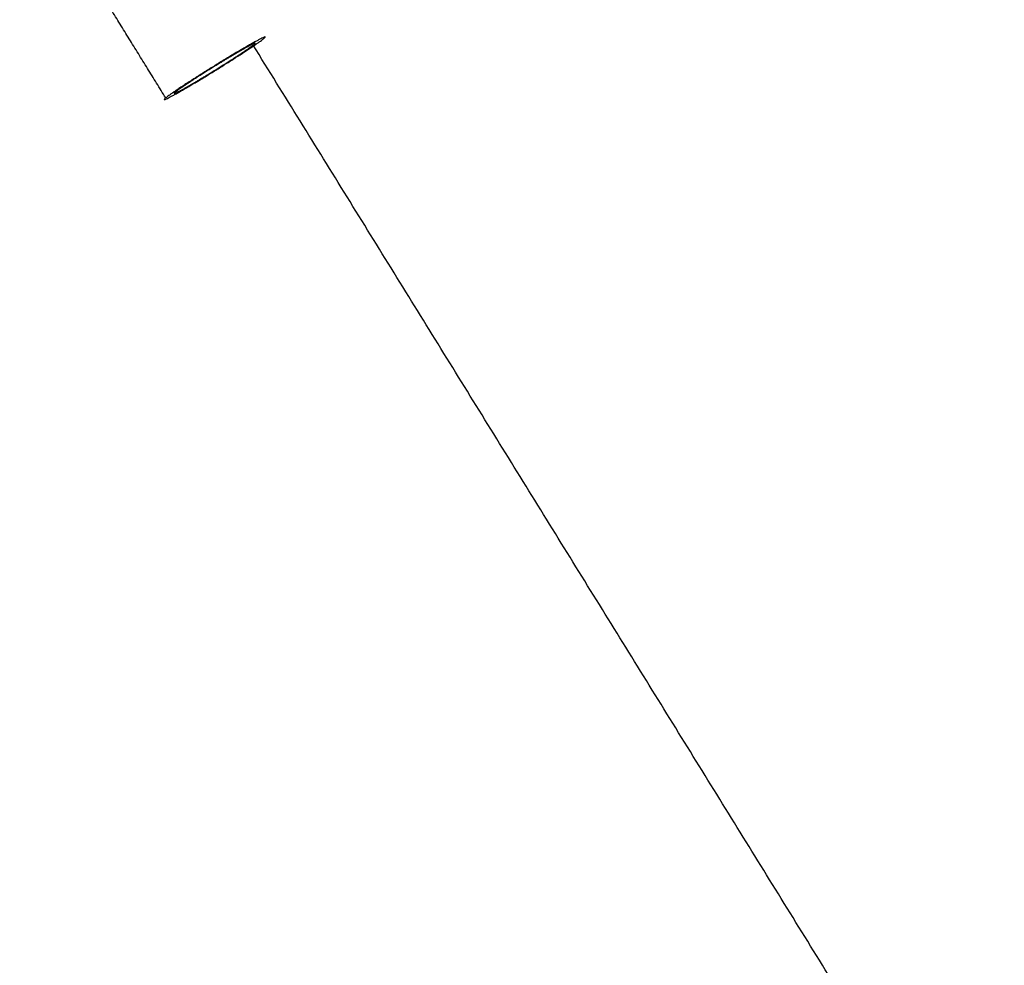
# Model space of a CAD drawing. Header units: millimetres. Extents: x 68659 to 70107, y -15520 to -14401.
# Tile 31 of 40: x 69586 to 69710, y -14666 to -14547. Entities that reach past the tile are written whole.
import ezdxf

# ---------------------------------------------------------------- set-up
doc = ezdxf.new("R2010")
doc.units = ezdxf.units.MM
doc.header["$MEASUREMENT"] = 0
doc.layers.add('Default', color=7, linetype='Continuous', true_color=0x000000)

msp = doc.modelspace()

# ---------------------------------------------------------------- linework, layer by layer
at = {"layer": 'Default'}
for points in [[(69604.73, -14556.5, 1817.19), (69595.53, -14541.63, 1816.56), (69586.33, -14526.75, 1815.93)], [(69710.39, -14702.83, 1819.58), (69663.07, -14626.34, 1816.35), (69615.75, -14549.85, 1813.12)]]:
    msp.add_open_spline(points, degree=2, dxfattribs=at)
for points, knots in [([(69604.73, -14556.5, 1817.19), (69606.37, -14555.18, 1824.39), (69612.53, -14551.45, 1822.3), (69618.7, -14547.73, 1820.22), (69617.06, -14549.04, 1813.02), (69615.43, -14550.36, 1805.82), (69609.26, -14554.09, 1807.9), (69603.09, -14557.81, 1809.99), (69604.73, -14556.5, 1817.19)], [0, 0, 0, 11.780972, 11.780972, 23.561945, 23.561945, 35.342917, 35.342917, 47.12389, 47.12389, 47.12389]), ([(69615.75, -14549.85, 1813.12), (69614.17, -14551.07, 1807.46), (69609.32, -14553.99, 1809.44), (69604.46, -14556.91, 1811.43), (69606.04, -14555.69, 1817.09), (69607.63, -14554.47, 1822.74), (69612.48, -14551.55, 1820.76), (69617.33, -14548.64, 1818.78), (69615.75, -14549.85, 1813.12)], [0, 0, 0, 7.853982, 7.853982, 15.707963, 15.707963, 23.561945, 23.561945, 31.415927, 31.415927, 31.415927])]:
    msp.add_rational_spline(points, [1, 0.707106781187, 1, 0.707106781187, 1, 0.707106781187, 1, 0.707106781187, 1], degree=2, knots=knots, dxfattribs=at)

doc.saveas('drawing.dxf')
